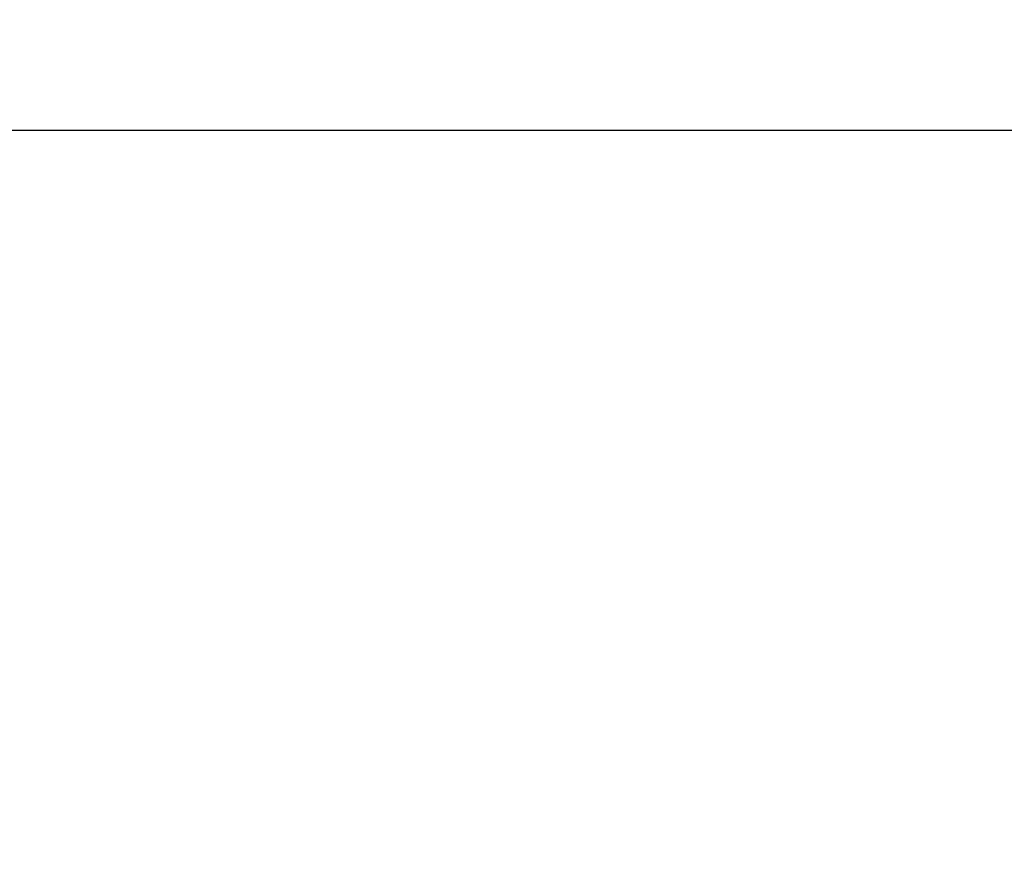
# Model space of a CAD drawing. Header units: millimetres. Extents: x 5411 to 5849, y 1719 to 2519.
# Tile 199 of 247: x 5812.822 to 5812.953, y 1746.989 to 1747.102. Entities that reach past the tile are written whole.
import ezdxf

# ---------------------------------------------------------------- set-up
doc = ezdxf.new("R2010")
doc.units = ezdxf.units.MM
doc.layers.add('Layer 01', color=7, linetype='Continuous', true_color=0x000000)

# ---------------------------------------------------------------- blocks, each defined once
blk = doc.blocks.new('Hanger v2')
at = {"layer": 'Layer 01', "color": 253, "true_color": 0xa0a0a0}
blk.add_open_spline([(-372.47299, -0.66174, 25), (-372.443, -0.74457, 25), (-372.40844, -0.82555, 25), (-372.36961, -0.90445, 25), (-372.32924, -0.98649, 25), (-372.28425, -1.06628, 25), (-372.23496, -1.14352, 25), (-372.22529, -1.15866, 25), (-372.21546, -1.17372, 25), (-372.20546, -1.18867, 25), (-372.19615, -1.20259, 25), (-372.1867, -1.21642, 25), (-372.17711, -1.23016, 25), (-372.12665, -1.30248, 25), (-372.07245, -1.37211, 25), (-372.0148, -1.4388, 25), (-371.97242, -1.48784, 25), (-371.92817, -1.53528, 25), (-371.88216, -1.58101, 25), (-371.86692, -1.59617, 25), (-371.85147, -1.61114, 25), (-371.83584, -1.62591, 25), (-371.82622, -1.63501, 25), (-371.81652, -1.64403, 25), (-371.80676, -1.65298, 25), (-371.7432, -1.71123, 25), (-371.67689, -1.76609, 25), (-371.60811, -1.81734, 25), (-371.54065, -1.86761, 25), (-371.47081, -1.9144, 25), (-371.39882, -1.95744, 25), (-371.3283, -1.99961, 25), (-371.25572, -2.03818, 25), (-371.18128, -2.07286, 25), (-371.13893, -2.0926, 25), (-371.09598, -2.11107, 25), (-371.05246, -2.12822, 25), (-371.04031, -2.13301, 25), (-371.02812, -2.13769, 25), (-371.01589, -2.14227, 25), (-370.9397, -2.17079, 25), (-370.86222, -2.19512, 25), (-370.78368, -2.21502, 25), (-370.76142, -2.22065, 25), (-370.73908, -2.22593, 25), (-370.71666, -2.23085, 25), (-370.63605, -2.24852, 25), (-370.55441, -2.26151, 25), (-370.47209, -2.26992, 25), (-370.38999, -2.27831, 25), (-370.30722, -2.28213, 25), (-370.22418, -2.28145, 25), (-370.20611, -2.2813, 25), (-370.18804, -2.28094, 25), (-370.16995, -2.28037, 25), (-370.15561, -2.27991, 25), (-370.14128, -2.27932, 25), (-370.12695, -2.2786, 25), (-370.04552, -2.2745, 25), (-369.9644, -2.26611, 25), (-369.88395, -2.25355, 25), (-369.80372, -2.24103, 25), (-369.72415, -2.22436, 25), (-369.64562, -2.20362, 25), (-369.56854, -2.18327, 25), (-369.49246, -2.15899, 25), (-369.41776, -2.13081, 25), (-369.38854, -2.11979, 25), (-369.35952, -2.10817, 25), (-369.33075, -2.09595, 25), (-369.31909, -2.091, 25), (-369.30748, -2.08596, 25), (-369.29592, -2.08082, 25), (-369.22427, -2.04898, 25), (-369.15454, -2.01356, 25), (-369.08706, -1.97464, 25), (-369.02076, -1.93638, 25), (-368.95663, -1.89475, 25), (-368.89503, -1.84975, 25), (-368.83546, -1.80624, 25), (-368.77825, -1.75959, 25), (-368.72376, -1.7098, 25), (-368.69932, -1.68747, 25), (-368.67543, -1.66451, 25), (-368.65213, -1.64092, 25), (-368.64626, -1.63498, 25), (-368.64044, -1.62901, 25), (-368.63465, -1.623, 25)], degree=3, knots=[0, 0, 0, 0, 0.264084, 0.264084, 0.264084, 0.538737, 0.538737, 0.538737, 0.592673, 0.592673, 0.592673, 0.642923, 0.642923, 0.642923, 0.907502, 0.907502, 0.907502, 1.10206, 1.10206, 1.10206, 1.166578, 1.166578, 1.166578, 1.206303, 1.206303, 1.206303, 1.464355, 1.464355, 1.464355, 1.716431, 1.716431, 1.716431, 1.962908, 1.962908, 1.962908, 2.103163, 2.103163, 2.103163, 2.142337, 2.142337, 2.142337, 2.385928, 2.385928, 2.385928, 2.454798, 2.454798, 2.454798, 2.702731, 2.702731, 2.702731, 2.951167, 2.951167, 2.951167, 3.005409, 3.005409, 3.005409, 3.048443, 3.048443, 3.048443, 3.292952, 3.292952, 3.292952, 3.536679, 3.536679, 3.536679, 3.776091, 3.776091, 3.776091, 3.869848, 3.869848, 3.869848, 3.907822, 3.907822, 3.907822, 4.142332, 4.142332, 4.142332, 4.371624, 4.371624, 4.371624, 4.593027, 4.593027, 4.593027, 4.692422, 4.692422, 4.692422, 4.717457, 4.717457, 4.717457, 4.717457], dxfattribs=at)
blk = doc.blocks.new('40X80 v5')
at = {"layer": 'Layer 01'}
blk.add_blockref('Hanger v2', (4369, 1480, -40), dxfattribs=at)

msp = doc.modelspace()

# ---------------------------------------------------------------- linework, layer by layer
at = {"layer": 'Layer 01', "color": 253, "true_color": 0xa0a0a0}
for p, q in [((5809.63664, 1747.08681, 1136.17071), (5814.91226, 1747.08681, 1136.17071)), ((5809.63664, 1747.08681, 1086.17071), (5814.91226, 1747.08681, 1086.17071))]:
    msp.add_line(p, q, dxfattribs=at)

# ---------------------------------------------------------------- block references
at = {"layer": 'Layer 01', "rotation": 89.99999999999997}
msp.add_blockref('40X80 v5', (7292.27445, -2250, 1120), dxfattribs=at)

doc.saveas('drawing.dxf')
